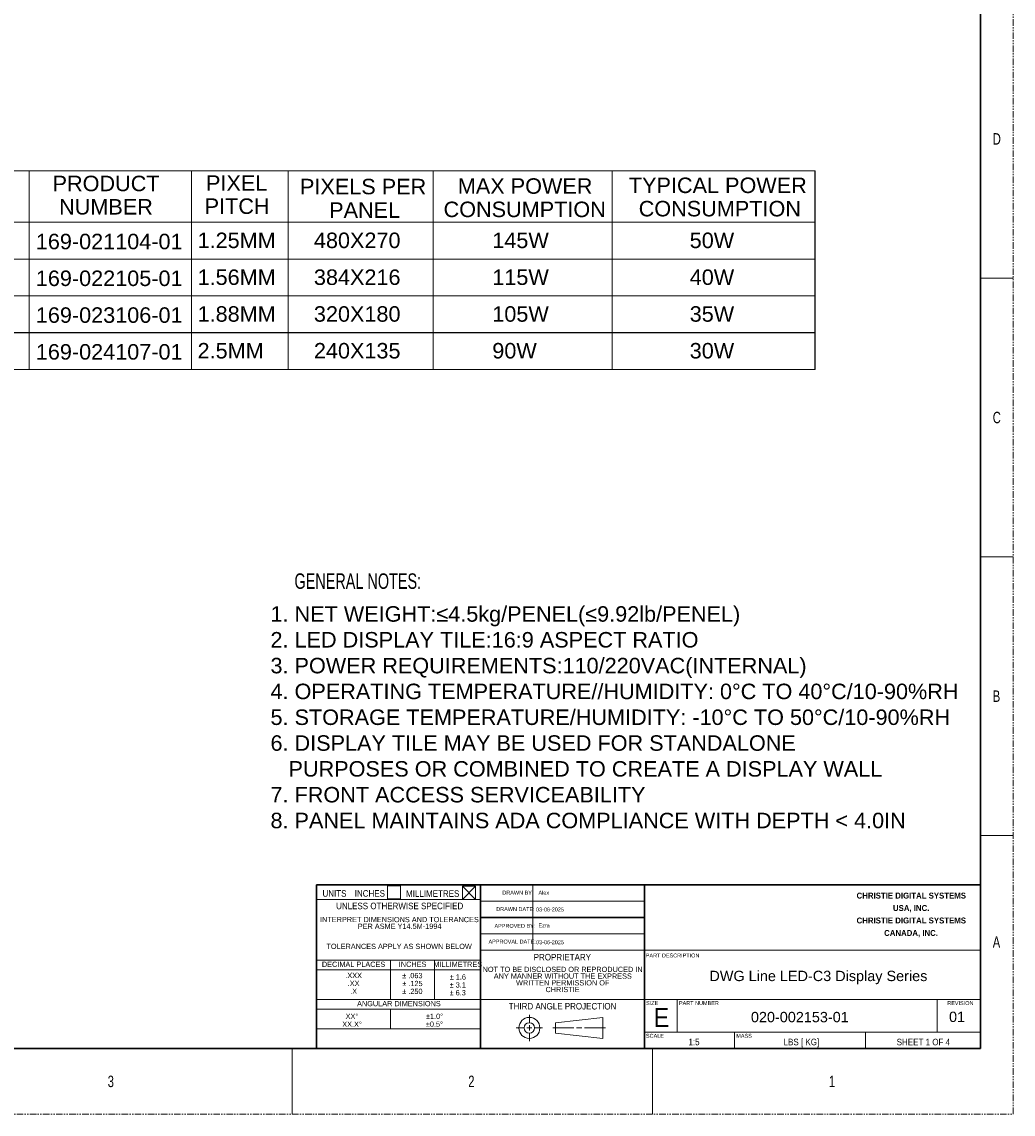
# Model space of a CAD drawing. Header units: millimetres. Extents: x -1086 to 4901, y 927 to 9917.
# Tile 57 of 86: x 797 to 1758, y 7758 to 8816. Entities that reach past the tile are written whole.
import ezdxf
from ezdxf.enums import TextEntityAlignment as Align

# ---------------------------------------------------------------- set-up
doc = ezdxf.new("R2010")
doc.units = ezdxf.units.MM
doc.linetypes.add('SLD-Phantom', pattern=[12.7, 6.35, -1.27, 1.27, -1.27, 1.27, -1.27])
doc.linetypes.add('SLD-Solid', pattern=[0])
doc.layers.add('XBORDER', color=7, linetype='Continuous', lineweight=5)
doc.layers.add('尺寸线', color=6, linetype='Continuous', lineweight=13)
doc.styles.add('ARIAL', font='arial.ttf')
doc.styles.add('SLDTEXTSTYLE1', font='GOTHIC.TTF', dxfattribs={"width": 0.7304})
doc.styles.add('SLDTEXTSTYLE2', font='ARIALBD.TTF', dxfattribs={"width": 0.948})
doc.styles.add('SLDTEXTSTYLE3', font='GOTHIC.TTF', dxfattribs={"width": 0.913})
doc.styles.add('标注', font='arial.ttf')

# ---------------------------------------------------------------- blocks, each defined once
blk = doc.blocks.new('SW_NOTE_1')
at = {"color": 0, "linetype": 'Continuous', "lineweight": 0, "char_height": 11.43, "attachment_point": 2, "style": 'SLDTEXTSTYLE2'}
for s, insert in [('CHRISTIE DIGITAL SYSTEMS', (108.2, 14.7)), ('USA, INC.', (108, -9.4)), ('CHRISTIE DIGITAL SYSTEMS', (108.2, -33.5)), ('CANADA, INC.', (107.7, -57.7))]:
    blk.add_mtext(s, dxfattribs=dict(at, insert=insert))
blk = doc.blocks.new('SW_NOTE_2')
at = {"color": 0, "linetype": 'Continuous', "lineweight": 0, "char_height": 10.16, "attachment_point": 2, "style": 'SLDTEXTSTYLE3'}
for s, insert in [('NOT TO BE DISCLOSED OR REPRODUCED IN', (134.6, 13)), ('ANY MANNER WITHOUT THE EXPRESS', (135, 0)), ('WRITTEN PERMISSION OF ', (134.8, -13)), ('CHRISTIE', (134.5, -26))]:
    blk.add_mtext(s, dxfattribs=dict(at, insert=insert))
blk = doc.blocks.new('SW_NOTE_3')
at = {"color": 0, "linetype": 'Continuous', "lineweight": 0, "char_height": 10.16, "attachment_point": 2, "style": 'SLDTEXTSTYLE3'}
for s, insert in [('.XXX', (15.7, 13)), ('.XX', (15.7, -2.3)), ('.X', (15.7, -17.5))]:
    blk.add_mtext(s, dxfattribs=dict(at, insert=insert))
blk = doc.blocks.new('SW_NOTE_4')
at = {"color": 0, "linetype": 'Continuous', "lineweight": 0, "char_height": 10.16, "attachment_point": 2, "style": 'SLDTEXTSTYLE3'}
for s, insert in [('± .063', (18.9, 13)), ('± .250', (18.9, -17.5)), ('± .125', (19, -2.3))]:
    blk.add_mtext(s, dxfattribs=dict(at, insert=insert))
blk = doc.blocks.new('SW_NOTE_5')
at = {"color": 0, "linetype": 'Continuous', "lineweight": 0, "char_height": 10.16, "attachment_point": 2, "style": 'SLDTEXTSTYLE3'}
for s, insert in [('± 1.6', (15.1, 13)), ('± 6.3', (14.9, -17.5)), ('± 3.1', (15, -2.3))]:
    blk.add_mtext(s, dxfattribs=dict(at, insert=insert))
blk = doc.blocks.new('SW_NOTE_6')
at = {"color": 0, "linetype": 'Continuous', "lineweight": 0, "char_height": 10.16, "attachment_point": 2, "style": 'SLDTEXTSTYLE3'}
for s, insert in [('XX°', (11.9, 13)), ('XX.X°', (12.1, -2.3))]:
    blk.add_mtext(s, dxfattribs=dict(at, insert=insert))
blk = doc.blocks.new('SW_NOTE_7')
at = {"color": 0, "linetype": 'Continuous', "lineweight": 0, "char_height": 10.16, "attachment_point": 2, "style": 'SLDTEXTSTYLE3'}
for s, insert in [('±1.0°', (15.9, 13)), ('±0.5°', (15.7, -2.3))]:
    blk.add_mtext(s, dxfattribs=dict(at, insert=insert))
blk = doc.blocks.new('SW_NOTE_8')
at = {"color": 0, "linetype": 'Continuous', "lineweight": 0, "char_height": 10.16, "attachment_point": 2, "style": 'SLDTEXTSTYLE3'}
for s, insert in [('INTERPRET DIMENSIONS AND TOLERANCES', (132.1, 13)), ('PER ASME Y14.5M-1994', (132.4, 0)), ('TOLERANCES APPLY AS SHOWN BELOW', (131.5, -39))]:
    blk.add_mtext(s, dxfattribs=dict(at, insert=insert))
blk = doc.blocks.new('zw$62F2')
at = {"color": 0, "linetype": 'Continuous', "lineweight": 0}
for p, q in [((0, 192.2), (0, 71.2)), ((0, 192.2), (912.9, 192.2)), ((151.6, 192.2), (151.6, 0)), ((308.6, 192.2), (308.6, 0)), ((402.3, 192.2), (402.3, 0)), ((542.9, 192.2), (542.9, 0)), ((716.3, 192.2), (716.3, 0)), ((0, 142.5), (912.9, 142.5)), ((0, 142.5), (912.9, 142.5)), ((0, 106.9), (912.9, 106.9)), ((0, 71.2), (912.9, 71.2))]:
    blk.add_line(p, q, dxfattribs=at)
for p, q in [((912.9, 0), (912.9, 192.2)), ((0, 55.4), (0, 91)), ((0, 71.2), (0, 0)), ((0, 55.4), (0, 55.4)), ((0, 35.6), (912.9, 35.6))]:
    blk.add_line(p, q)
at = {"layer": 'XBORDER', "color": 7, "linetype": 'Continuous', "lineweight": 5}
blk.add_line((0, 0), (912.9, 0), dxfattribs=at)
at = {"lineweight": 5, "char_height": 15, "attachment_point": 7, "style": '标注'}
for s, insert in [('PIXEL', (322.8, 173)), ('TYPICAL POWER', (732.4, 170.6)), ('{\\fArial|b0|i0|c0|p0;PRODUCT}', (174.2, 172.4)), ('PIXELS PER', (413.8, 169.4)), ('MAX POWER', (566.7, 169.9)), ('MODEL', (34.9, 159.8)), ('NUMBER', (180.5, 149.8)), ('PITCH', (321.5, 150.4)), ('PANEL', (442.1, 146.8)), ('CONSUMPTION', (552.9, 147.3)), ('CONSUMPTION', (741.9, 148)), ('LED012-C3-I', (8.6, 117.3)), ('1.25MM', (314.6, 117.3)), ('480X270', (427.3, 117.3)), ('145W ', (600.1, 117.3)), ('50W ', (791.3, 117.3)), ('LED015-C3-I', (8.6, 81.6)), ('1.56MM', (314.6, 81.6)), ('384X216', (427.3, 81.6)), ('115W ', (600.1, 81.6)), ('40W ', (791.3, 81.6)), ('LED018-C3-I', (8.6, 46)), ('1.88MM', (314.6, 46)), ('320X180', (427.3, 46)), ('105W ', (600.1, 46)), ('35W ', (791.3, 46)), ('LED025-C3-I', (8.6, 10.4)), ('2.5MM', (314.6, 10.4)), ('240X135', (427.3, 10.4)), ('90W ', (600.1, 10.4)), ('30W ', (791.3, 10.4))]:
    blk.add_mtext(s, dxfattribs=dict(at, insert=insert))

msp = doc.modelspace()

# ---------------------------------------------------------------- linework, layer by layer
at = {"color": 7, "linetype": 'SLD-Phantom', "lineweight": 0}
for p, q in [((1757.673, 7758.244), (1757.673, 9917.244)), ((-1036.327, 7758.244), (1757.673, 7758.244))]:
    msp.add_line(p, q, dxfattribs=at)
at = {"color": 7, "linetype": 'SLD-Solid', "lineweight": 30}
for p, q in [((1725.923, 9853.744), (1725.923, 7821.744)), ((1241.735, 7980.494), (1082.985, 7980.494)), ((1082.985, 7821.744), (1082.985, 7980.494)), ((1224.316, 7978.907), (1237.016, 7966.207)), ((1237.016, 7978.907), (1224.316, 7966.207)), ((1400.485, 7980.494), (1241.735, 7980.494)), ((1241.735, 7821.744), (1241.735, 7980.494)), ((1725.923, 7980.494), (1400.485, 7980.494)), ((1400.485, 7821.744), (1400.485, 7980.494)), ((1241.735, 7948.744), (1400.485, 7948.744)), ((-1004.577, 7821.744), (1725.923, 7821.744))]:
    msp.add_line(p, q, dxfattribs=at)
at = {"color": 7, "linetype": 'SLD-Solid', "lineweight": 0}
for p, q in [((1725.923, 8567.869), (1757.673, 8567.869)), ((1725.923, 8297.994), (1757.673, 8297.994)), ((1725.923, 8028.119), (1757.673, 8028.119)), ((1082.985, 7821.744), (1082.985, 7980.494)), ((1151.707, 7979.459), (1164.407, 7979.459)), ((1151.707, 7966.759), (1151.707, 7979.459)), ((1164.407, 7979.459), (1164.407, 7966.759)), ((1224.316, 7978.907), (1237.016, 7978.907)), ((1224.316, 7966.207), (1224.316, 7978.907)), ((1237.016, 7978.907), (1237.016, 7966.207)), ((1241.735, 7821.744), (1241.735, 7980.494)), ((1292.535, 7916.994), (1292.535, 7980.494)), ((1400.485, 7821.744), (1400.485, 7980.494)), ((1725.923, 7821.744), (1725.923, 7980.494)), ((1241.735, 7966.207), (1082.985, 7966.207)), ((1164.407, 7966.759), (1151.707, 7966.759)), ((1237.016, 7966.207), (1224.316, 7966.207)), ((1400.485, 7964.619), (1241.735, 7964.619)), ((1400.485, 7948.744), (1241.735, 7948.744)), ((1400.485, 7932.869), (1241.735, 7932.869)), ((1400.485, 7932.869), (1241.735, 7932.869)), ((1241.735, 7916.994), (1400.485, 7916.994)), ((1725.923, 7916.994), (1400.485, 7916.994)), ((1082.985, 7907.469), (1241.735, 7907.469)), ((1154.423, 7869.369), (1154.423, 7907.469)), ((1197.285, 7869.369), (1197.285, 7907.469)), ((1082.985, 7897.944), (1241.735, 7897.944)), ((1082.985, 7869.369), (1241.735, 7869.369)), ((1241.735, 7869.369), (1400.485, 7869.369)), ((1725.923, 7869.369), (1400.485, 7869.369)), ((1432.235, 7837.619), (1432.235, 7869.369)), ((1684.173, 7837.619), (1684.173, 7869.369)), ((1082.985, 7859.844), (1241.735, 7859.844)), ((1154.423, 7840.794), (1154.423, 7859.844)), ((1289.073, 7854.447), (1289.073, 7846.827)), ((1360.193, 7851.907), (1314.473, 7846.827)), ((1360.193, 7831.587), (1360.193, 7851.907)), ((1082.985, 7840.794), (1241.735, 7840.794)), ((1276.373, 7841.747), (1283.993, 7841.747)), ((1286.533, 7841.747), (1291.613, 7841.747)), ((1289.073, 7844.287), (1289.073, 7839.207)), ((1294.153, 7841.747), (1301.773, 7841.747)), ((1332.253, 7841.747), (1311.933, 7841.747)), ((1314.473, 7846.827), (1314.473, 7836.667)), ((1334.793, 7841.747), (1339.873, 7841.747)), ((1342.413, 7841.747), (1362.733, 7841.747)), ((1289.073, 7836.667), (1289.073, 7829.047)), ((1314.473, 7836.667), (1360.193, 7831.587)), ((1725.923, 7837.619), (1400.485, 7837.619)), ((1487.798, 7821.744), (1487.798, 7837.619)), ((1614.798, 7821.744), (1614.798, 7837.619)), ((924.235, 7821.744), (1082.985, 7821.744)), ((1059.173, 7821.744), (1059.173, 7758.244)), ((1241.735, 7821.744), (1082.985, 7821.744)), ((1400.485, 7821.744), (1241.735, 7821.744)), ((1725.923, 7821.744), (1400.485, 7821.744)), ((1408.423, 7821.744), (1408.423, 7758.244))]:
    msp.add_line(p, q, dxfattribs=at)
for radius in [10.16, 5.08]:
    msp.add_circle((1289.073, 7841.747), radius, dxfattribs=at)

# ---------------------------------------------------------------- block references
msp.add_blockref('zw$62F2', (653.069, 8479.525))
at = {"color": 7, "linetype": 'Continuous', "lineweight": 0, "xscale": 0.5, "yscale": 0.5, "zscale": 0.5}
for name, p in [('SW_NOTE_1', (1604.909, 7965.417)), ('SW_NOTE_8', (1097.164, 7942.774)), ('SW_NOTE_3', (1111.003, 7888.615)), ('SW_NOTE_4', (1166.307, 7888.495)), ('SW_NOTE_5', (1212.225, 7887.133)), ('SW_NOTE_2', (1253.959, 7894.494)), ('SW_NOTE_6', (1111.273, 7849.077)), ('SW_NOTE_7', (1189.252, 7849.085))]:
    msp.add_blockref(name, p, dxfattribs=at)

# ---------------------------------------------------------------- texts
at = {"color": 7, "linetype": 'Continuous', "lineweight": 0, "style": 'SLDTEXTSTYLE3'}
for p in [(1295.572, 7958.386), (1295.572, 7926.636)]:
    msp.add_text('03-06-2025', height=3.81, dxfattribs=at).set_placement(p, align=Align.TOP_LEFT)
at = {"color": 7, "linetype": 'Continuous', "lineweight": 0}
for s, insert, char_height, attachment_point, style in [('D', (1737.908, 8708.358), 11.113, 1, 'SLDTEXTSTYLE1'), ('C', (1737.908, 8438.483), 11.113, 1, 'SLDTEXTSTYLE1'), ('B', (1737.908, 8168.608), 11.113, 1, 'SLDTEXTSTYLE1'), ('UNITS', (1088.689, 7975.181), 6.35, 1, 'SLDTEXTSTYLE3'), ('INCHES', (1119.898, 7975.181), 6.35, 1, 'SLDTEXTSTYLE3'), ('MILLIMETRES', (1169.593, 7975.061), 6.35, 1, 'SLDTEXTSTYLE3'), ('DRAWN BY:', (1262.892, 7974.647), 3.81, 1, 'SLDTEXTSTYLE3'), ('{Alex}', (1297.877, 7974.647), 3.81, 1, 'SLDTEXTSTYLE3'), ('UNLESS OTHERWISE SPECIFIED', (1163.46, 7963.077), 6.35, 2, 'SLDTEXTSTYLE3'), ('DRAWN DATE:', (1256.989, 7958.722), 3.81, 1, 'SLDTEXTSTYLE3'), ('APPROVED BY:', (1255.275, 7942.517), 3.81, 1, 'SLDTEXTSTYLE3'), ('{Ezra}', (1297.877, 7942.897), 3.81, 1, 'SLDTEXTSTYLE3'), ('APPROVAL DATE:', (1249.511, 7927.229), 3.81, 1, 'SLDTEXTSTYLE3'), ('A', (1737.908, 7930.483), 11.113, 1, 'SLDTEXTSTYLE1'), ('PROPRIETARY', (1321.036, 7913.489), 6.35, 2, 'SLDTEXTSTYLE3'), ('PART DESCRIPTION', (1401.819, 7913.823), 3.81, 1, 'SLDTEXTSTYLE3'), ('DECIMAL PLACES', (1118.795, 7905.926), 5.08, 2, 'SLDTEXTSTYLE3'), ('INCHES', (1175.962, 7905.998), 5.08, 2, 'SLDTEXTSTYLE3'), ('MILLIMETRES', (1219.702, 7905.914), 5.08, 2, 'SLDTEXTSTYLE3'), ('ANGULAR DIMENSIONS', (1162.699, 7867.844), 5.08, 2, 'SLDTEXTSTYLE3'), ('THIRD ANGLE PROJECTION', (1321.216, 7865.959), 6.35, 2, 'SLDTEXTSTYLE3'), ('SIZE', (1402.086, 7867.79), 3.81, 1, 'SLDTEXTSTYLE3'), ('E', (1416.997, 7861.068), 18.415, 2, 'SLDTEXTSTYLE3'), ('PART NUMBER', (1433.93, 7867.739), 3.81, 1, 'SLDTEXTSTYLE3'), ('REVISION', (1693.837, 7867.739), 3.81, 1, 'SLDTEXTSTYLE3'), ('SCALE', (1402.015, 7836.023), 3.81, 1, 'SLDTEXTSTYLE3'), ('1:5', (1448.551, 7831.349), 6.35, 2, 'SLDTEXTSTYLE3'), ('MASS', (1489.523, 7836.034), 3.81, 1, 'SLDTEXTSTYLE3'), (' LBS [ KG]', (1551.509, 7831.329), 6.35, 2, 'SLDTEXTSTYLE3'), ('{SHEET 1 OF 4}', (1670.713, 7831.263), 6.35, 2, 'SLDTEXTSTYLE3'), ('3', (880.658, 7795.546), 11.113, 1, 'SLDTEXTSTYLE1'), ('2', (1229.908, 7795.546), 11.113, 1, 'SLDTEXTSTYLE1'), ('1', (1579.158, 7795.546), 11.113, 1, 'SLDTEXTSTYLE1')]:
    msp.add_mtext(s, dxfattribs=dict(at, insert=insert, char_height=char_height, attachment_point=attachment_point, style=style))
at = {"color": 7, "lineweight": 5, "attachment_point": 1, "style": 'ARIAL'}
for s, insert, char_height, width in [('{169-021104-01}', (811.01, 8610.901), 15, 211.62643), ('{169-022105-01}', (811.01, 8575.281), 15, 211.62643), ('{169-023106-01}', (811.01, 8539.66), 15, 211.62643), ('{169-024107-01}', (811.01, 8504.04), 15, 211.62643), ('{DWG Line LED-C3 Display Series}', (1463.452, 7897.106), 10, 211.62643), ('{020-002153-01 }', (1503.668, 7857.266), 10, 108.01814), ('{01}', (1695.57, 7857.503), 10, 108.01814)]:
    msp.add_mtext(s, dxfattribs=dict(at, insert=insert, char_height=char_height, width=width))
at = {"layer": '尺寸线', "lineweight": 15, "style": 'ARIAL', "width": 0.667}
msp.add_text('GENERAL NOTES:', height=15, dxfattribs=at).set_placement((1122.881, 8282.004), align=Align.TOP_CENTER)
at = {"layer": '尺寸线', "lineweight": 15, "insert": (1038.322, 8250.192), "char_height": 15, "width": 5170.84546, "attachment_point": 1, "style": 'ARIAL'}
msp.add_mtext('1. NET WEIGHT:≤4.5kg/PENEL(≤9.92lb/PENEL)\\P2. LED DISPLAY TILE:16:9 ASPECT RATIO\\P3. POWER REQUIREMENTS:110/220VAC(INTERNAL)\\P4. OPERATING TEMPERATURE//HUMIDITY: 0%%DC TO 40%%DC/10-90%RH\\P5. STORAGE TEMPERATURE/HUMIDITY: -10%%DC TO 50%%DC/10-90%RH\\P6. DISPLAY TILE MAY BE USED FOR STANDALONE\\P   PURPOSES OR COMBINED TO CREATE A DISPLAY WALL\\P7. FRONT ACCESS SERVICEABILITY\\P8. PANEL MAINTAINS ADA COMPLIANCE WITH DEPTH < 4.0IN', dxfattribs=at)

doc.saveas('drawing.dxf')
